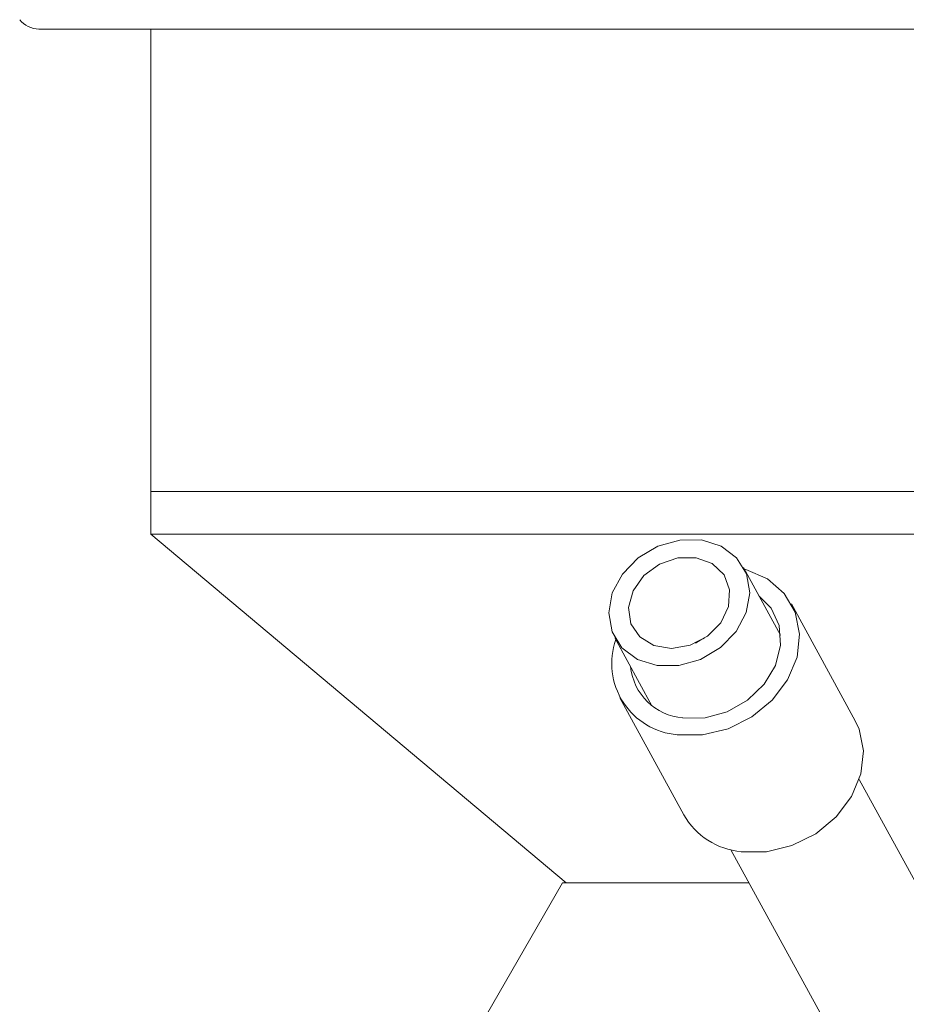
# Model space of a CAD drawing. Header units: inches. Extents: x -4 to 22.9, y -7.2 to 15.7.
# Tile 4 of 127: x -2.3 to -1.2, y 0.7 to 2. Entities that reach past the tile are written whole.
import ezdxf

# ---------------------------------------------------------------- set-up
doc = ezdxf.new("R2010")
doc.units = ezdxf.units.IN
doc.header["$MEASUREMENT"] = 0

msp = doc.modelspace()

# ---------------------------------------------------------------- linework, layer by layer
at = {"color": 7, "linetype": 'Continuous', "lineweight": 15}
for p, q in [((0.4188, 1.9569), (-2.3043, 1.9569)), ((-2.1612, 1.9569), (-2.1612, 1.3659)), ((-2.1612, 1.3659), (-2.1612, 1.3114)), ((-2.1612, 1.3659), (0.2757, 1.3659)), ((-2.1612, 1.3659), (0.2499, 1.3659)), ((-2.1612, 1.3114), (-1.6302, 0.8659)), ((0.2499, 1.3114), (-2.1612, 1.3114)), ((-1.3561, 1.1823), (-1.4035, 1.2689)), ((-1.2607, 1.0731), (-1.3424, 1.2224)), ((-1.5679, 1.1789), (-1.5206, 1.0923)), ((-1.5617, 1.1024), (-1.48, 0.9531)), ((-1.1105, 0.733), (-1.2556, 0.9982)), ((-1.4197, 0.9084), (-1.2603, 0.6173)), ((-1.6348, 0.8659), (-1.7403, 0.6832)), ((-1.6348, 0.8659), (-1.3964, 0.8659))]:
    msp.add_line(p, q, dxfattribs=at)
at = {"color": 7, "linetype": 'Continuous', "lineweight": 15, "flags": 128}
for points in [[(-1.5716, 1.1869), (-1.559, 1.1664), (-1.5391, 1.1515), (-1.5141, 1.1437), (-1.4862, 1.1437), (-1.4584, 1.1516), (-1.4331, 1.1666), (-1.4131, 1.1871), (-1.4001, 1.2113), (-1.3955, 1.2367), (-1.3998, 1.2609), (-1.4124, 1.2814), (-1.4323, 1.2963), (-1.4573, 1.3041), (-1.4851, 1.304), (-1.513, 1.2961), (-1.5383, 1.2812), (-1.5583, 1.2606), (-1.5713, 1.2364), (-1.5759, 1.211), (-1.5716, 1.1869)], [(-1.5476, 1.1972), (-1.5363, 1.1802), (-1.5182, 1.1691), (-1.4957, 1.1654), (-1.4718, 1.1696), (-1.4498, 1.1811), (-1.4327, 1.1984), (-1.4227, 1.2191), (-1.4213, 1.2405), (-1.4285, 1.2596), (-1.4435, 1.2739), (-1.4641, 1.2814), (-1.4877, 1.2812), (-1.511, 1.2732), (-1.5309, 1.2586), (-1.5447, 1.2392), (-1.5505, 1.2178), (-1.5476, 1.1972)], [(-1.4883, 1.0552), (-1.456, 1.0551), (-1.4234, 1.0629), (-1.393, 1.0781), (-1.3669, 1.0995), (-1.3472, 1.1256), (-1.3352, 1.1545), (-1.3319, 1.1839), (-1.3375, 1.2117), (-1.3516, 1.2359), (-1.3731, 1.2546), (-1.4005, 1.2665), (-1.4024, 1.267)], [(-1.481, 1.0766), (-1.4527, 1.0768), (-1.4243, 1.0847), (-1.3984, 1.0994), (-1.3773, 1.1197), (-1.3628, 1.1438), (-1.3562, 1.1696), (-1.3581, 1.1947), (-1.3684, 1.2169), (-1.3835, 1.2325)], [(-1.4535, 1.1786), (-1.458, 1.1764), (-1.4649, 1.1723)], [(-1.4066, 0.9059), (-1.3743, 0.9058), (-1.3418, 0.9136), (-1.3113, 0.9288), (-1.2853, 0.9503), (-1.2655, 0.9764), (-1.2535, 1.0052), (-1.2502, 1.0347), (-1.2558, 1.0625), (-1.2607, 1.0731)]]:
    msp.add_lwpolyline(points, dxfattribs=at)
at = {"color": 7, "linetype": 'Continuous', "lineweight": 15}
for centre, radius, start, end in [((-2.3043, 1.9879), 0.031, 217.9865, 270), ((-1.4805, 1.1465), 0.0916, 160.5554, 265.1379), ((-1.4753, 1.1495), 0.073, 185.5017, 265.4962), ((-1.398, 1), 0.0945, 209.7744, 264.7835)]:
    msp.add_arc(centre, radius, start, end, dxfattribs=at)

doc.saveas('drawing.dxf')
